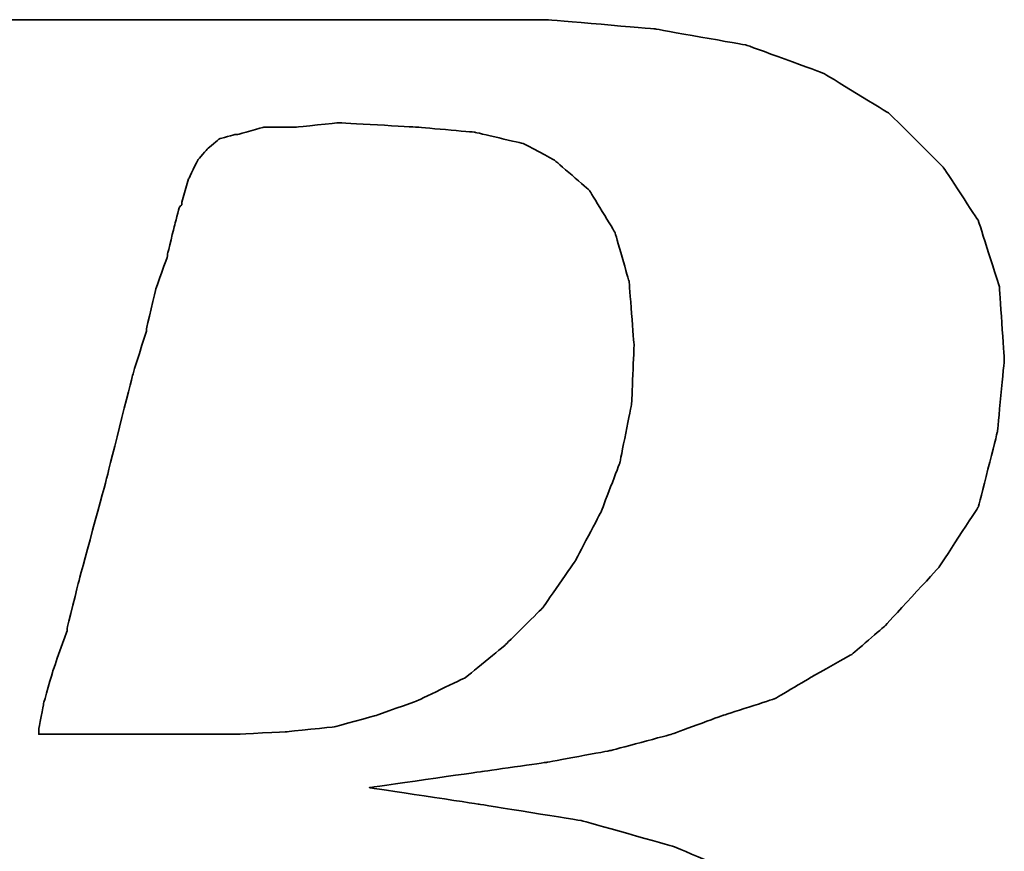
# Model space of a CAD drawing. Extents: x 670 to 902, y -15 to 132.
# Tile 30 of 50: x 839.33 to 841.94, y 79.06 to 81.27. Entities that reach past the tile are written whole.
import ezdxf

# ---------------------------------------------------------------- set-up
doc = ezdxf.new("R2010")
doc.units = 0
doc.header["$MEASUREMENT"] = 0
doc.layers.add('DIM', color=4, linetype='CONTINUOUS')
doc.layers.add('layer 1', color=7, linetype='CONTINUOUS')

# ---------------------------------------------------------------- blocks, each defined once
blk = doc.blocks.new('TBI MOTION logo(完整正式版)')
at = {"layer": 'layer 1', "color": 22, "lineweight": 35}
for points, knots in [([(-64.65375, -6.86375), (-64.65375, -6.86375), (-64.84375, -7.29625), (-64.84375, -7.29625), (-64.84375, -7.29625), (-64.84375, -7.29625), (-64.86875, -7.34375), (-64.86875, -7.34375), (-64.86875, -7.34375), (-64.86875, -7.34375), (-64.86875, -7.36875), (-64.86875, -7.36875), (-64.86875, -7.36875), (-64.86875, -7.36875), (-65.15375, -7.65375), (-65.15375, -7.65375), (-65.15375, -7.65375), (-65.15375, -7.65375), (-65.17875, -7.65375), (-65.17875, -7.65375), (-65.17875, -7.65375), (-65.17875, -7.65375), (-65.20375, -7.67875), (-65.20375, -7.67875), (-65.20375, -7.67875), (-65.20375, -7.67875), (-65.58875, -7.87125), (-65.58875, -7.87125), (-65.58875, -7.87125), (-65.58875, -7.87125), (-65.63375, -7.87125), (-65.63375, -7.87125), (-65.63375, -7.87125), (-65.63375, -7.87125), (-65.65875, -7.89375), (-65.65875, -7.89375), (-65.65875, -7.89375), (-65.65875, -7.89375), (-66.09375, -7.94375), (-66.09375, -7.94375), (-66.09375, -7.94375), (-66.09375, -7.94375), (-66.11375, -7.94375), (-66.11375, -7.94375), (-66.11375, -7.94375), (-66.11375, -7.94375), (-66.16375, -7.94375), (-66.16375, -7.94375), (-66.16375, -7.94375), (-66.16375, -7.94375), (-66.30875, -7.94375), (-66.30875, -7.94375), (-66.30875, -7.94375), (-66.30875, -7.94375), (-66.69375, -7.94375), (-66.69375, -7.94375), (-66.69375, -7.94375), (-66.69375, -7.94375), (-67.07375, -7.94375), (-67.07375, -7.94375), (-67.07375, -7.94375), (-67.07375, -7.94375), (-67.12375, -7.94375), (-67.12375, -7.94375), (-67.12375, -7.94375), (-67.12375, -7.94375), (-67.12375, -7.96625), (-67.12375, -7.96625), (-67.12375, -7.96625), (-67.12375, -7.96625), (-67.14875, -7.99125), (-67.14875, -7.99125), (-67.14875, -7.99125), (-67.14875, -7.99125), (-67.24375, -8.34875), (-67.24375, -8.34875), (-67.24375, -8.34875), (-67.24375, -8.34875), (-67.31375, -8.68625), (-67.31375, -8.68625), (-67.31375, -8.68625), (-67.31375, -8.68625), (-67.26875, -8.68625), (-67.26875, -8.68625), (-67.26875, -8.68625), (-67.26875, -8.68625), (-67.07375, -8.68625), (-67.07375, -8.68625), (-67.07375, -8.68625), (-67.07375, -8.68625), (-66.54875, -8.68625), (-66.54875, -8.68625), (-66.54875, -8.68625), (-66.54875, -8.68625), (-65.82625, -8.68625), (-65.82625, -8.68625), (-65.82625, -8.68625), (-65.82625, -8.68625), (-65.01375, -8.68625), (-65.01375, -8.68625), (-65.01375, -8.68625), (-65.01375, -8.68625), (-64.05375, -8.68625), (-64.05375, -8.68625), (-64.05375, -8.68625), (-64.05375, -8.68625), (-62.08375, -8.68625), (-62.08375, -8.68625), (-62.08375, -8.68625), (-62.08375, -8.68625), (-60.06875, -8.68625), (-60.06875, -8.68625), (-60.06875, -8.68625), (-60.06875, -8.68625), (-59.10875, -8.68625), (-59.10875, -8.68625), (-59.10875, -8.68625), (-59.10875, -8.68625), (-58.29375, -8.68625), (-58.29375, -8.68625), (-58.29375, -8.68625), (-58.29375, -8.68625), (-57.57375, -8.68625), (-57.57375, -8.68625), (-57.57375, -8.68625), (-57.57375, -8.68625), (-57.04875, -8.68625), (-57.04875, -8.68625), (-57.04875, -8.68625), (-57.04875, -8.68625), (-56.85375, -8.68625), (-56.85375, -8.68625), (-56.85375, -8.68625), (-56.85375, -8.68625), (-56.70875, -8.68625), (-56.70875, -8.68625), (-56.70875, -8.68625), (-56.70875, -8.68625), (-56.61375, -8.68625), (-56.61375, -8.68625), (-56.61375, -8.68625), (-56.61375, -8.68625), (-56.56875, -8.68625), (-56.56875, -8.68625), (-56.56875, -8.68625), (-56.56875, -8.68625), (-55.65375, -8.63875), (-55.65375, -8.63875), (-55.65375, -8.63875), (-55.65375, -8.63875), (-54.76875, -8.51875), (-54.76875, -8.51875), (-54.76875, -8.51875), (-54.76875, -8.51875), (-53.90375, -8.30375), (-53.90375, -8.30375), (-53.90375, -8.30375), (-53.90375, -8.30375), (-53.08875, -8.03875), (-53.08875, -8.03875), (-53.08875, -8.03875), (-53.08875, -8.03875), (-52.34375, -7.65375), (-52.34375, -7.65375), (-52.34375, -7.65375), (-52.34375, -7.65375), (-51.69875, -7.29625), (-51.69875, -7.29625), (-51.69875, -7.29625), (-51.69875, -7.29625), (-51.21875, -6.91125), (-51.21875, -6.91125), (-51.21875, -6.91125), (-51.21875, -6.91125), (-50.83375, -6.50375), (-50.83375, -6.50375), (-50.83375, -6.50375), (-50.83375, -6.50375), (-50.44875, -5.94875), (-50.44875, -5.94875), (-50.44875, -5.94875), (-50.44875, -5.94875), (-50.13875, -5.30375), (-50.13875, -5.30375), (-50.13875, -5.30375), (-50.13875, -5.30375), (-49.99375, -4.65375), (-49.99375, -4.65375), (-49.99375, -4.65375), (-49.99375, -4.65375), (-49.92375, -3.98375), (-49.92375, -3.98375), (-49.92375, -3.98375), (-49.92375, -3.98375), (-49.99375, -3.19374), (-49.99375, -3.19374), (-49.99375, -3.19374), (-49.99375, -3.19374), (-50.23374, -2.44874), (-50.23374, -2.44874), (-50.23374, -2.44874), (-50.23374, -2.44874), (-50.59375, -1.87374), (-50.59375, -1.87374), (-50.59375, -1.87374), (-50.59375, -1.87374), (-51.09875, -1.31874), (-51.09875, -1.31874), (-51.09875, -1.31874), (-51.09875, -1.31874), (-51.74375, -0.81875), (-51.74375, -0.81875), (-51.74375, -0.81875), (-51.74375, -0.81875), (-52.53875, -0.48125), (-52.53875, -0.48125), (-52.53875, -0.48125), (-52.53875, -0.48125), (-53.47375, -0.21875), (-53.47375, -0.21875), (-53.47375, -0.21875), (-53.47375, -0.21875), (-54.52875, -0.04874), (-54.52875, -0.04874), (-54.52875, -0.04874), (-54.52875, -0.04874), (-55.65375, 0.12125), (-55.65375, 0.12125), (-55.65375, 0.12125), (-55.65375, 0.12125), (-54.50375, 0.28624), (-54.50375, 0.28624), (-54.50375, 0.28624), (-54.50375, 0.28624), (-53.83375, 0.38124), (-53.83375, 0.38124), (-53.83375, 0.38124), (-53.83375, 0.38124), (-53.18375, 0.50125), (-53.18375, 0.50125), (-53.18375, 0.50125), (-53.18375, 0.50125), (-52.55875, 0.66874), (-52.55875, 0.66874), (-52.55875, 0.66874), (-52.55875, 0.66874), (-52.03375, 0.86124), (-52.03375, 0.86124), (-52.03375, 0.86124), (-52.03375, 0.86124), (-51.50374, 1.03124), (-51.50374, 1.03124), (-51.50374, 1.03124), (-51.50374, 1.03124), (-51.09875, 1.27125), (-51.09875, 1.27125), (-51.09875, 1.27125), (-51.09875, 1.27125), (-50.71375, 1.48624), (-50.71375, 1.48624), (-50.71375, 1.48624), (-50.71375, 1.48624), (-50.37625, 1.77625), (-50.37625, 1.77625), (-50.37625, 1.77625), (-50.37625, 1.77625), (-49.82375, 2.37625), (-49.82375, 2.37625), (-49.82375, 2.37625), (-49.82375, 2.37625), (-49.41875, 2.99625), (-49.41875, 2.99625), (-49.41875, 2.99625), (-49.41875, 2.99625), (-49.22375, 3.76625), (-49.22375, 3.76625), (-49.22375, 3.76625), (-49.22375, 3.76625), (-49.15375, 4.50874), (-49.15375, 4.50874), (-49.15375, 4.50874), (-49.15375, 4.50874), (-49.20375, 5.25125), (-49.20375, 5.25125), (-49.20375, 5.25125), (-49.20375, 5.25125), (-49.41875, 5.92625), (-49.41875, 5.92625), (-49.41875, 5.92625), (-49.41875, 5.92625), (-49.77875, 6.47625), (-49.77875, 6.47625), (-49.77875, 6.47625), (-49.77875, 6.47625), (-50.33125, 7.02624), (-50.33125, 7.02624), (-50.33125, 7.02624), (-50.33125, 7.02624), (-51.00125, 7.43625), (-51.00125, 7.43625), (-51.00125, 7.43625), (-51.00125, 7.43625), (-51.79375, 7.72625), (-51.79375, 7.72625), (-51.79375, 7.72625), (-51.79375, 7.72625), (-52.72875, 7.89124), (-52.72875, 7.89124), (-52.72875, 7.89124), (-52.72875, 7.89124), (-53.83375, 7.98625), (-53.83375, 7.98625), (-53.83375, 7.98625), (-53.83375, 7.98625), (-53.92875, 7.98625), (-53.92875, 7.98625), (-53.92875, 7.98625), (-53.92875, 7.98625), (-54.26375, 7.98625), (-54.26375, 7.98625), (-54.26375, 7.98625), (-54.26375, 7.98625), (-54.74375, 7.98625), (-54.74375, 7.98625), (-54.74375, 7.98625), (-54.74375, 7.98625), (-55.36875, 7.98625), (-55.36875, 7.98625), (-55.36875, 7.98625), (-55.36875, 7.98625), (-56.13375, 7.98625), (-56.13375, 7.98625), (-56.13375, 7.98625), (-56.13375, 7.98625), (-56.94875, 7.98625), (-56.94875, 7.98625), (-56.94875, 7.98625), (-56.94875, 7.98625), (-58.77625, 7.98625), (-58.77625, 7.98625), (-58.77625, 7.98625), (-58.77625, 7.98625), (-60.59875, 7.98625), (-60.59875, 7.98625), (-60.59875, 7.98625), (-60.59875, 7.98625), (-61.41375, 7.98625), (-61.41375, 7.98625), (-61.41375, 7.98625), (-61.41375, 7.98625), (-62.17875, 7.98625), (-62.17875, 7.98625), (-62.17875, 7.98625), (-62.17875, 7.98625), (-62.80375, 7.98625), (-62.80375, 7.98625), (-62.80375, 7.98625), (-62.80375, 7.98625), (-63.30625, 7.98625), (-63.30625, 7.98625), (-63.30625, 7.98625), (-63.30625, 7.98625), (-63.57375, 7.98625), (-63.57375, 7.98625), (-63.57375, 7.98625), (-63.57375, 7.98625), (-63.57375, 7.96375), (-63.57375, 7.96375), (-63.57375, 7.96375), (-63.57375, 7.96375), (-63.59875, 7.94125), (-63.59875, 7.94125), (-63.59875, 7.94125), (-63.59875, 7.94125), (-63.69375, 7.55625), (-63.69375, 7.55625), (-63.69375, 7.55625), (-63.69375, 7.55625), (-63.76375, 7.24624), (-63.76375, 7.24624), (-63.76375, 7.24624), (-63.76375, 7.24624), (-63.23875, 7.24624), (-63.23875, 7.24624), (-63.23875, 7.24624), (-63.23875, 7.24624), (-62.75875, 7.24624), (-62.75875, 7.24624), (-62.75875, 7.24624), (-62.75875, 7.24624), (-62.61125, 7.24624), (-62.61125, 7.24624), (-62.61125, 7.24624), (-62.61125, 7.24624), (-62.56625, 7.24624), (-62.56625, 7.24624), (-62.56625, 7.24624), (-62.56625, 7.24624), (-62.22875, 7.24624), (-62.22875, 7.24624), (-62.22875, 7.24624), (-62.22875, 7.24624), (-62.20375, 7.24624), (-62.20375, 7.24624), (-62.20375, 7.24624), (-62.20375, 7.24624), (-62.17875, 7.21875), (-62.17875, 7.21875), (-62.17875, 7.21875), (-62.17875, 7.21875), (-61.96375, 7.17125), (-61.96375, 7.17125), (-61.96375, 7.17125), (-61.96375, 7.17125), (-61.72375, 7.12624), (-61.72375, 7.12624), (-61.72375, 7.12624), (-61.72375, 7.12624), (-61.70375, 7.12624), (-61.70375, 7.12624), (-61.70375, 7.12624), (-61.70375, 7.12624), (-61.55875, 7.07624), (-61.55875, 7.07624), (-61.55875, 7.07624), (-61.55875, 7.07624), (-61.50875, 7.07624), (-61.50875, 7.07624), (-61.50875, 7.07624), (-61.50875, 7.07624), (-61.48375, 7.02624), (-61.48375, 7.02624), (-61.48375, 7.02624), (-61.48375, 7.02624), (-61.31875, 6.83375), (-61.31875, 6.83375), (-61.31875, 6.83375), (-61.31875, 6.83375), (-61.29375, 6.81125), (-61.29375, 6.81125), (-61.29375, 6.81125), (-61.29375, 6.81125), (-61.29375, 6.78625), (-61.29375, 6.78625), (-61.29375, 6.78625), (-61.29375, 6.78625), (-61.19875, 6.50124), (-61.19875, 6.50124), (-61.19875, 6.50124), (-61.19875, 6.50124), (-61.17375, 6.45124), (-61.17375, 6.45124), (-61.17375, 6.45124), (-61.17375, 6.45124), (-61.19875, 6.40625), (-61.19875, 6.40625), (-61.19875, 6.40625), (-61.19875, 6.40625), (-61.26875, 5.99624), (-61.26875, 5.99624), (-61.26875, 5.99624), (-61.26875, 5.99624), (-61.26875, 5.85125), (-61.26875, 5.85125), (-61.26875, 5.85125), (-61.26875, 5.85125), (-61.26875, 5.82625), (-61.26875, 5.82625), (-61.26875, 5.82625), (-61.26875, 5.82625), (-61.29375, 5.80625), (-61.29375, 5.80625), (-61.29375, 5.80625), (-61.29375, 5.80625), (-61.34125, 5.66125), (-61.34125, 5.66125), (-61.34125, 5.66125), (-61.34125, 5.66125), (-61.41375, 5.44625), (-61.41375, 5.44625), (-61.41375, 5.44625), (-61.41375, 5.44625), (-61.48375, 5.15625), (-61.48375, 5.15625), (-61.48375, 5.15625), (-61.48375, 5.15625), (-61.58375, 4.82124), (-61.58375, 4.82124), (-61.58375, 4.82124), (-61.58375, 4.82124), (-61.79875, 4.00375), (-61.79875, 4.00375), (-61.79875, 4.00375), (-61.79875, 4.00375), (-62.05875, 2.99625), (-62.05875, 2.99625), (-62.05875, 2.99625), (-62.05875, 2.99625), (-62.34875, 1.91625), (-62.34875, 1.91625), (-62.34875, 1.91625), (-62.34875, 1.91625), (-62.97375, -0.41124), (-62.97375, -0.41124), (-62.97375, -0.41124), (-62.97375, -0.41124), (-63.59875, -2.75875), (-63.59875, -2.75875), (-63.59875, -2.75875), (-63.59875, -2.75875), (-63.88375, -3.86374), (-63.88375, -3.86374), (-63.88375, -3.86374), (-63.88375, -3.86374), (-64.14875, -4.82374), (-64.14875, -4.82374), (-64.14875, -4.82374), (-64.14875, -4.82374), (-64.36375, -5.64125), (-64.36375, -5.64125), (-64.36375, -5.64125), (-64.36375, -5.64125), (-64.43625, -5.97625), (-64.43625, -5.97625), (-64.43625, -5.97625), (-64.43625, -5.97625), (-64.50875, -6.28625), (-64.50875, -6.28625), (-64.50875, -6.28625), (-64.50875, -6.28625), (-64.50875, -6.30875), (-64.50875, -6.30875), (-64.50875, -6.30875), (-64.50875, -6.30875), (-64.57875, -6.50375), (-64.57875, -6.50375), (-64.57875, -6.50375), (-64.57875, -6.50375), (-64.62875, -6.69625), (-64.62875, -6.69625), (-64.62875, -6.69625), (-64.62875, -6.69625), (-64.62875, -6.76875), (-64.62875, -6.76875), (-64.62875, -6.76875), (-64.62875, -6.76875), (-64.62875, -6.81375), (-64.62875, -6.81375), (-64.62875, -6.81375), (-64.62875, -6.81375), (-64.62875, -6.83875), (-64.62875, -6.83875), (-64.62875, -6.83875), (-64.62875, -6.83875), (-64.65375, -6.86375), (-64.65375, -6.86375)], [0, 0, 0, 0, 0.00719424, 0.00719424, 0.00719424, 0.00719425, 0.01438849, 0.01438849, 0.01438849, 0.0143885, 0.02158273, 0.02158273, 0.02158273, 0.02158274, 0.02877698, 0.02877698, 0.02877698, 0.02877699, 0.03597122, 0.03597122, 0.03597122, 0.03597123, 0.04316547, 0.04316547, 0.04316547, 0.04316548, 0.05035971, 0.05035971, 0.05035971, 0.05035972, 0.05755396, 0.05755396, 0.05755396, 0.05755397, 0.0647482, 0.0647482, 0.0647482, 0.06474821, 0.07194245, 0.07194245, 0.07194245, 0.07194246, 0.07913669, 0.07913669, 0.07913669, 0.0791367, 0.08633094, 0.08633094, 0.08633094, 0.08633095, 0.09352518, 0.09352518, 0.09352518, 0.09352519, 0.10071942, 0.10071942, 0.10071942, 0.10071943, 0.10791367, 0.10791367, 0.10791367, 0.10791368, 0.11510791, 0.11510791, 0.11510791, 0.11510792, 0.12230216, 0.12230216, 0.12230216, 0.12230217, 0.1294964, 0.1294964, 0.1294964, 0.12949641, 0.13669065, 0.13669065, 0.13669065, 0.13669066, 0.14388489, 0.14388489, 0.14388489, 0.1438849, 0.15107914, 0.15107914, 0.15107914, 0.15107915, 0.15827338, 0.15827338, 0.15827338, 0.15827339, 0.16546763, 0.16546763, 0.16546763, 0.16546764, 0.17266187, 0.17266187, 0.17266187, 0.17266188, 0.17985612, 0.17985612, 0.17985612, 0.17985613, 0.18705036, 0.18705036, 0.18705036, 0.18705037, 0.1942446, 0.1942446, 0.1942446, 0.19424461, 0.20143885, 0.20143885, 0.20143885, 0.20143886, 0.20863309, 0.20863309, 0.20863309, 0.2086331, 0.21582734, 0.21582734, 0.21582734, 0.21582735, 0.22302158, 0.22302158, 0.22302158, 0.22302159, 0.23021583, 0.23021583, 0.23021583, 0.23021584, 0.23741007, 0.23741007, 0.23741007, 0.23741008, 0.24460432, 0.24460432, 0.24460432, 0.24460433, 0.25179856, 0.25179856, 0.25179856, 0.25179857, 0.25899281, 0.25899281, 0.25899281, 0.25899282, 0.26618705, 0.26618705, 0.26618705, 0.26618706, 0.27338129, 0.27338129, 0.27338129, 0.2733813, 0.28057554, 0.28057554, 0.28057554, 0.28057555, 0.28776978, 0.28776978, 0.28776978, 0.28776979, 0.29496403, 0.29496403, 0.29496403, 0.29496404, 0.30215827, 0.30215827, 0.30215827, 0.30215828, 0.30935252, 0.30935252, 0.30935252, 0.30935253, 0.31654676, 0.31654676, 0.31654676, 0.31654677, 0.32374101, 0.32374101, 0.32374101, 0.32374102, 0.33093525, 0.33093525, 0.33093525, 0.33093526, 0.3381295, 0.3381295, 0.3381295, 0.33812951, 0.34532374, 0.34532374, 0.34532374, 0.34532375, 0.35251799, 0.35251799, 0.35251799, 0.352518, 0.35971223, 0.35971223, 0.35971223, 0.35971224, 0.36690647, 0.36690647, 0.36690647, 0.36690648, 0.37410072, 0.37410072, 0.37410072, 0.37410073, 0.38129496, 0.38129496, 0.38129496, 0.38129497, 0.38848921, 0.38848921, 0.38848921, 0.38848922, 0.39568345, 0.39568345, 0.39568345, 0.39568346, 0.4028777, 0.4028777, 0.4028777, 0.40287771, 0.41007194, 0.41007194, 0.41007194, 0.41007195, 0.41726619, 0.41726619, 0.41726619, 0.4172662, 0.42446043, 0.42446043, 0.42446043, 0.42446044, 0.43165468, 0.43165468, 0.43165468, 0.43165469, 0.43884892, 0.43884892, 0.43884892, 0.43884893, 0.44604317, 0.44604317, 0.44604317, 0.44604318, 0.45323741, 0.45323741, 0.45323741, 0.45323742, 0.46043165, 0.46043165, 0.46043165, 0.46043166, 0.4676259, 0.4676259, 0.4676259, 0.46762591, 0.47482014, 0.47482014, 0.47482014, 0.47482015, 0.48201439, 0.48201439, 0.48201439, 0.4820144, 0.48920863, 0.48920863, 0.48920863, 0.48920864, 0.49640288, 0.49640288, 0.49640288, 0.49640289, 0.50359712, 0.50359712, 0.50359712, 0.50359713, 0.51079137, 0.51079137, 0.51079137, 0.51079138, 0.51798561, 0.51798561, 0.51798561, 0.51798562, 0.52517986, 0.52517986, 0.52517986, 0.52517987, 0.5323741, 0.5323741, 0.5323741, 0.53237411, 0.53956835, 0.53956835, 0.53956835, 0.53956836, 0.54676259, 0.54676259, 0.54676259, 0.5467626, 0.55395683, 0.55395683, 0.55395683, 0.55395684, 0.56115108, 0.56115108, 0.56115108, 0.56115109, 0.56834532, 0.56834532, 0.56834532, 0.56834533, 0.57553957, 0.57553957, 0.57553957, 0.57553958, 0.58273381, 0.58273381, 0.58273381, 0.58273382, 0.58992806, 0.58992806, 0.58992806, 0.58992807, 0.5971223, 0.5971223, 0.5971223, 0.59712231, 0.60431655, 0.60431655, 0.60431655, 0.60431656, 0.61151079, 0.61151079, 0.61151079, 0.6115108, 0.61870504, 0.61870504, 0.61870504, 0.61870505, 0.62589928, 0.62589928, 0.62589928, 0.62589929, 0.63309353, 0.63309353, 0.63309353, 0.63309354, 0.64028777, 0.64028777, 0.64028777, 0.64028778, 0.64748201, 0.64748201, 0.64748201, 0.64748202, 0.65467626, 0.65467626, 0.65467626, 0.65467627, 0.6618705, 0.6618705, 0.6618705, 0.66187051, 0.66906475, 0.66906475, 0.66906475, 0.66906476, 0.67625899, 0.67625899, 0.67625899, 0.676259, 0.68345324, 0.68345324, 0.68345324, 0.68345325, 0.69064748, 0.69064748, 0.69064748, 0.69064749, 0.69784173, 0.69784173, 0.69784173, 0.69784174, 0.70503597, 0.70503597, 0.70503597, 0.70503598, 0.71223022, 0.71223022, 0.71223022, 0.71223023, 0.71942446, 0.71942446, 0.71942446, 0.71942447, 0.72661871, 0.72661871, 0.72661871, 0.72661872, 0.73381295, 0.73381295, 0.73381295, 0.73381296, 0.74100719, 0.74100719, 0.74100719, 0.7410072, 0.74820144, 0.74820144, 0.74820144, 0.74820145, 0.75539568, 0.75539568, 0.75539568, 0.75539569, 0.76258993, 0.76258993, 0.76258993, 0.76258994, 0.76978417, 0.76978417, 0.76978417, 0.76978418, 0.77697842, 0.77697842, 0.77697842, 0.77697843, 0.78417266, 0.78417266, 0.78417266, 0.78417267, 0.79136691, 0.79136691, 0.79136691, 0.79136692, 0.79856115, 0.79856115, 0.79856115, 0.79856116, 0.8057554, 0.8057554, 0.8057554, 0.80575541, 0.81294964, 0.81294964, 0.81294964, 0.81294965, 0.82014388, 0.82014388, 0.82014388, 0.82014389, 0.82733813, 0.82733813, 0.82733813, 0.82733814, 0.83453237, 0.83453237, 0.83453237, 0.83453238, 0.84172662, 0.84172662, 0.84172662, 0.84172663, 0.84892086, 0.84892086, 0.84892086, 0.84892087, 0.85611511, 0.85611511, 0.85611511, 0.85611512, 0.86330935, 0.86330935, 0.86330935, 0.86330936, 0.8705036, 0.8705036, 0.8705036, 0.87050361, 0.87769784, 0.87769784, 0.87769784, 0.87769785, 0.88489209, 0.88489209, 0.88489209, 0.8848921, 0.89208633, 0.89208633, 0.89208633, 0.89208634, 0.89928058, 0.89928058, 0.89928058, 0.89928059, 0.90647482, 0.90647482, 0.90647482, 0.90647483, 0.91366906, 0.91366906, 0.91366906, 0.91366907, 0.92086331, 0.92086331, 0.92086331, 0.92086332, 0.92805755, 0.92805755, 0.92805755, 0.92805756, 0.9352518, 0.9352518, 0.9352518, 0.93525181, 0.94244604, 0.94244604, 0.94244604, 0.94244605, 0.94964029, 0.94964029, 0.94964029, 0.9496403, 0.95683453, 0.95683453, 0.95683453, 0.95683454, 0.96402878, 0.96402878, 0.96402878, 0.96402879, 0.97122302, 0.97122302, 0.97122302, 0.97122303, 0.97841727, 0.97841727, 0.97841727, 0.97841728, 0.98561151, 0.98561151, 0.98561151, 0.98561152, 0.99280576, 0.99280576, 0.99280576, 0.99280577, 1, 1, 1, 1]), ([(-57.50375, 6.35625), (-57.50375, 6.35625), (-57.57375, 6.11625), (-57.57375, 6.11625), (-57.57375, 6.11625), (-57.57375, 6.11625), (-57.57375, 6.09125), (-57.57375, 6.09125), (-57.57375, 6.09125), (-57.57375, 6.09125), (-57.59875, 6.06625), (-57.59875, 6.06625), (-57.59875, 6.06625), (-57.59875, 6.06625), (-57.64875, 5.87625), (-57.64875, 5.87625), (-57.64875, 5.87625), (-57.64875, 5.87625), (-57.71875, 5.58875), (-57.71875, 5.58875), (-57.71875, 5.58875), (-57.71875, 5.58875), (-57.71875, 5.56625), (-57.71875, 5.56625), (-57.71875, 5.56625), (-57.71875, 5.56625), (-57.83875, 5.23125), (-57.83875, 5.23125), (-57.83875, 5.23125), (-57.83875, 5.23125), (-57.93625, 4.82124), (-57.93625, 4.82124), (-57.93625, 4.82124), (-57.93625, 4.82124), (-57.93625, 4.79624), (-57.93625, 4.79624), (-57.93625, 4.79624), (-57.93625, 4.79624), (-58.07875, 4.34125), (-58.07875, 4.34125), (-58.07875, 4.34125), (-58.07875, 4.34125), (-58.34375, 3.28625), (-58.34375, 3.28625), (-58.34375, 3.28625), (-58.34375, 3.28625), (-58.62875, 2.23124), (-58.62875, 2.23124), (-58.62875, 2.23124), (-58.62875, 2.23124), (-58.74875, 1.75125), (-58.74875, 1.75125), (-58.74875, 1.75125), (-58.74875, 1.75125), (-58.74875, 1.72625), (-58.74875, 1.72625), (-58.74875, 1.72625), (-58.74875, 1.72625), (-58.89375, 1.31625), (-58.89375, 1.31625), (-58.89375, 1.31625), (-58.89375, 1.31625), (-58.98875, 0.98124), (-58.98875, 0.98124), (-58.98875, 0.98124), (-58.98875, 0.98124), (-59.03875, 0.71625), (-59.03875, 0.71625), (-59.03875, 0.71625), (-59.03875, 0.71625), (-59.03875, 0.66874), (-59.03875, 0.66874), (-59.03875, 0.66874), (-59.03875, 0.66874), (-58.91875, 0.66874), (-58.91875, 0.66874), (-58.91875, 0.66874), (-58.91875, 0.66874), (-58.53375, 0.66874), (-58.53375, 0.66874), (-58.53375, 0.66874), (-58.53375, 0.66874), (-58.10375, 0.66874), (-58.10375, 0.66874), (-58.10375, 0.66874), (-58.10375, 0.66874), (-57.66875, 0.66874), (-57.66875, 0.66874), (-57.66875, 0.66874), (-57.66875, 0.66874), (-57.33375, 0.66874), (-57.33375, 0.66874), (-57.33375, 0.66874), (-57.33375, 0.66874), (-57.09375, 0.66874), (-57.09375, 0.66874), (-57.09375, 0.66874), (-57.09375, 0.66874), (-56.99875, 0.66874), (-56.99875, 0.66874), (-56.99875, 0.66874), (-56.99875, 0.66874), (-56.49375, 0.69374), (-56.49375, 0.69374), (-56.49375, 0.69374), (-56.49375, 0.69374), (-56.01375, 0.74374), (-56.01375, 0.74374), (-56.01375, 0.74374), (-56.01375, 0.74374), (-55.58375, 0.86124), (-55.58375, 0.86124), (-55.58375, 0.86124), (-55.58375, 0.86124), (-55.17375, 1.00624), (-55.17375, 1.00624), (-55.17375, 1.00624), (-55.17375, 1.00624), (-54.67375, 1.24625), (-54.67375, 1.24625), (-54.67375, 1.24625), (-54.67375, 1.24625), (-54.26375, 1.58124), (-54.26375, 1.58124), (-54.26375, 1.58124), (-54.26375, 1.58124), (-53.87875, 1.96374), (-53.87875, 1.96374), (-53.87875, 1.96374), (-53.87875, 1.96374), (-53.54375, 2.44625), (-53.54375, 2.44625), (-53.54375, 2.44625), (-53.54375, 2.44625), (-53.27875, 2.95125), (-53.27875, 2.95125), (-53.27875, 2.95125), (-53.27875, 2.95125), (-53.08875, 3.45124), (-53.08875, 3.45124), (-53.08875, 3.45124), (-53.08875, 3.45124), (-52.96875, 4.05124), (-52.96875, 4.05124), (-52.96875, 4.05124), (-52.96875, 4.05124), (-52.94375, 4.65125), (-52.94375, 4.65125), (-52.94375, 4.65125), (-52.94375, 4.65125), (-52.99375, 5.30125), (-52.99375, 5.30125), (-52.99375, 5.30125), (-52.99375, 5.30125), (-53.13875, 5.80625), (-53.13875, 5.80625), (-53.13875, 5.80625), (-53.13875, 5.80625), (-53.39875, 6.23625), (-53.39875, 6.23625), (-53.39875, 6.23625), (-53.39875, 6.23625), (-53.75875, 6.54875), (-53.75875, 6.54875), (-53.75875, 6.54875), (-53.75875, 6.54875), (-54.07375, 6.71625), (-54.07375, 6.71625), (-54.07375, 6.71625), (-54.07375, 6.71625), (-54.57375, 6.83375), (-54.57375, 6.83375), (-54.57375, 6.83375), (-54.57375, 6.83375), (-55.17375, 6.88625), (-55.17375, 6.88625), (-55.17375, 6.88625), (-55.17375, 6.88625), (-55.96875, 6.93125), (-55.96875, 6.93125), (-55.96875, 6.93125), (-55.96875, 6.93125), (-56.39875, 6.88625), (-56.39875, 6.88625), (-56.39875, 6.88625), (-56.39875, 6.88625), (-56.42125, 6.88625), (-56.42125, 6.88625), (-56.42125, 6.88625), (-56.42125, 6.88625), (-56.73375, 6.88625), (-56.73375, 6.88625), (-56.73375, 6.88625), (-56.73375, 6.88625), (-56.99875, 6.81125), (-56.99875, 6.81125), (-56.99875, 6.81125), (-56.99875, 6.81125), (-57.02375, 6.81125), (-57.02375, 6.81125), (-57.02375, 6.81125), (-57.02375, 6.81125), (-57.18875, 6.76625), (-57.18875, 6.76625), (-57.18875, 6.76625), (-57.18875, 6.76625), (-57.30875, 6.66625), (-57.30875, 6.66625), (-57.30875, 6.66625), (-57.30875, 6.66625), (-57.40875, 6.54875), (-57.40875, 6.54875), (-57.40875, 6.54875), (-57.40875, 6.54875), (-57.50375, 6.35625), (-57.50375, 6.35625)], [0, 0, 0, 0, 0.01851852, 0.01851852, 0.01851852, 0.01851853, 0.03703704, 0.03703704, 0.03703704, 0.03703705, 0.05555556, 0.05555556, 0.05555556, 0.05555557, 0.07407407, 0.07407407, 0.07407407, 0.07407408, 0.09259259, 0.09259259, 0.09259259, 0.0925926, 0.11111111, 0.11111111, 0.11111111, 0.11111112, 0.12962963, 0.12962963, 0.12962963, 0.12962964, 0.14814815, 0.14814815, 0.14814815, 0.14814816, 0.16666667, 0.16666667, 0.16666667, 0.16666668, 0.18518519, 0.18518519, 0.18518519, 0.1851852, 0.2037037, 0.2037037, 0.2037037, 0.20370371, 0.22222222, 0.22222222, 0.22222222, 0.22222223, 0.24074074, 0.24074074, 0.24074074, 0.24074075, 0.25925926, 0.25925926, 0.25925926, 0.25925927, 0.27777778, 0.27777778, 0.27777778, 0.27777779, 0.2962963, 0.2962963, 0.2962963, 0.29629631, 0.31481481, 0.31481481, 0.31481481, 0.31481482, 0.33333333, 0.33333333, 0.33333333, 0.33333334, 0.35185185, 0.35185185, 0.35185185, 0.35185186, 0.37037037, 0.37037037, 0.37037037, 0.37037038, 0.38888889, 0.38888889, 0.38888889, 0.3888889, 0.40740741, 0.40740741, 0.40740741, 0.40740742, 0.42592593, 0.42592593, 0.42592593, 0.42592594, 0.44444444, 0.44444444, 0.44444444, 0.44444445, 0.46296296, 0.46296296, 0.46296296, 0.46296297, 0.48148148, 0.48148148, 0.48148148, 0.48148149, 0.5, 0.5, 0.5, 0.50000001, 0.51851852, 0.51851852, 0.51851852, 0.51851853, 0.53703704, 0.53703704, 0.53703704, 0.53703705, 0.55555556, 0.55555556, 0.55555556, 0.55555557, 0.57407407, 0.57407407, 0.57407407, 0.57407408, 0.59259259, 0.59259259, 0.59259259, 0.5925926, 0.61111111, 0.61111111, 0.61111111, 0.61111112, 0.62962963, 0.62962963, 0.62962963, 0.62962964, 0.64814815, 0.64814815, 0.64814815, 0.64814816, 0.66666667, 0.66666667, 0.66666667, 0.66666668, 0.68518519, 0.68518519, 0.68518519, 0.6851852, 0.7037037, 0.7037037, 0.7037037, 0.70370371, 0.72222222, 0.72222222, 0.72222222, 0.72222223, 0.74074074, 0.74074074, 0.74074074, 0.74074075, 0.75925926, 0.75925926, 0.75925926, 0.75925927, 0.77777778, 0.77777778, 0.77777778, 0.77777779, 0.7962963, 0.7962963, 0.7962963, 0.79629631, 0.81481481, 0.81481481, 0.81481481, 0.81481482, 0.83333333, 0.83333333, 0.83333333, 0.83333334, 0.85185185, 0.85185185, 0.85185185, 0.85185186, 0.87037037, 0.87037037, 0.87037037, 0.87037038, 0.88888889, 0.88888889, 0.88888889, 0.8888889, 0.90740741, 0.90740741, 0.90740741, 0.90740742, 0.92592593, 0.92592593, 0.92592593, 0.92592594, 0.94444444, 0.94444444, 0.94444444, 0.94444445, 0.96296296, 0.96296296, 0.96296296, 0.96296297, 0.98148148, 0.98148148, 0.98148148, 0.98148149, 1, 1, 1, 1])]:
    blk.add_open_spline(points, degree=3, knots=knots, dxfattribs=at)

msp = doc.modelspace()

# ---------------------------------------------------------------- block references
at = {"layer": 'DIM', "xscale": 0.2591999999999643, "yscale": 0.2591999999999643, "zscale": 0.2591999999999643}
msp.add_blockref('TBI MOTION logo(完整正式版)', (854.67868, 79.2017), dxfattribs=at)

doc.saveas('drawing.dxf')
